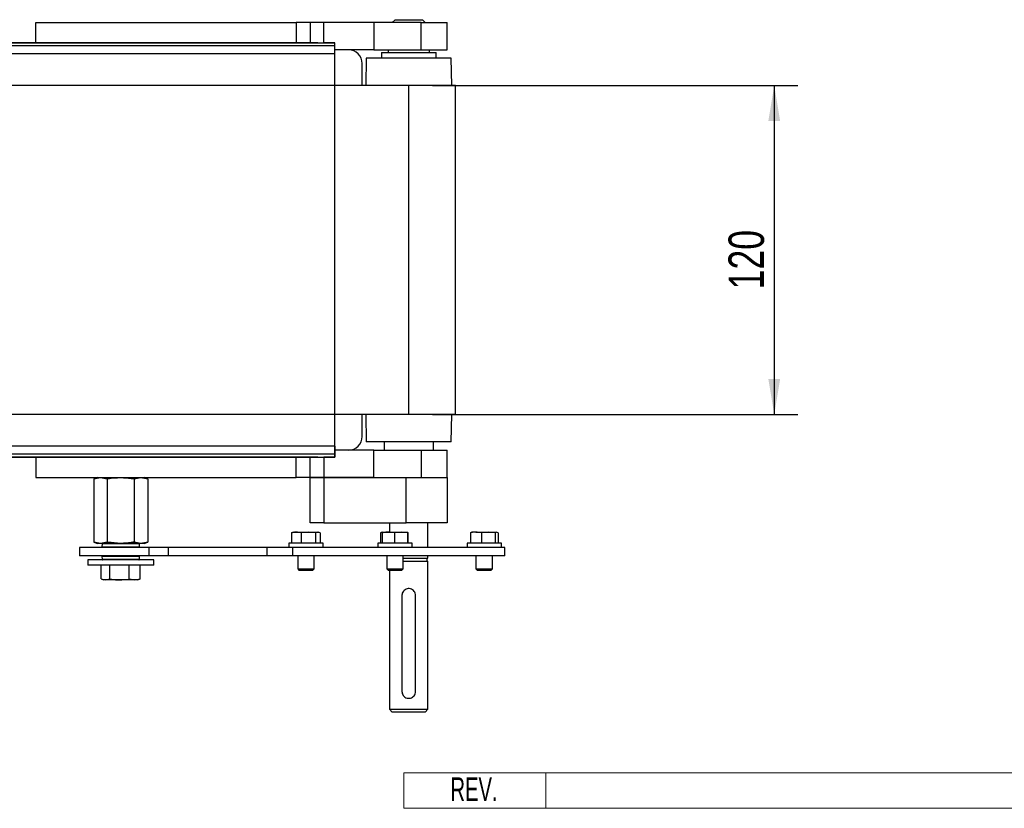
# Model space of a CAD drawing. Header units: millimetres. Extents: x 0 to 420, y 0 to 297.
# Tile 2 of 4: x 183 to 266, y 66 to 133. Entities that reach past the tile are written whole.
import ezdxf
from ezdxf.enums import TextEntityAlignment as Align

# ---------------------------------------------------------------- set-up
doc = ezdxf.new("R2010")
doc.units = ezdxf.units.MM
doc.layers.add('CARTIGLIO', color=140, linetype='Continuous')
doc.layers.add('QUOTE', color=174, linetype='Continuous')
doc.styles.add('SLDTEXTSTYLE0', font='TXT', dxfattribs={"width": 0.6382978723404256})
doc.styles.add('SLDTEXTSTYLE3', font='TXT', dxfattribs={"width": 0.75})
doc.dimstyles.new('SLDDIMSTYLE0', dxfattribs={"dimtxt": 3, "dimasz": 3, "dimexe": 0, "dimexo": 0.0625, "dimgap": 0.75, "dimtad": 1, "dimlfac": 4.312250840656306, "dimrnd": 1e-09, "dimzin": 12, "dimdsep": 46, "dimtxsty": 'SLDTEXTSTYLE3', "dimsah": 1, "dimcen": 0.09, "dimadec": 0, "dimazin": 3, "dimtfac": 1, "dimtdec": 3, "dimtofl": 0, "dimtmove": 0, "dimatfit": 3, "dimfxl": 0, "dimfrac": 2, "dimtolj": 1, "dimtzin": 12, "dimarcsym": 0})

# ---------------------------------------------------------------- blocks, each defined once
blk = doc.blocks.new('SW_NOTE_0_27')
at = {"layer": 'CARTIGLIO', "color": 0, "insert": (2.340425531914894, 2.578135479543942), "char_height": 2, "attachment_point": 2, "style": 'SLDTEXTSTYLE0'}
blk.add_mtext('REV.', dxfattribs=at)
blk = doc.blocks.new('Cartiglio ALUSIC')
at = {"color": 161, "linetype": 'Continuous', "lineweight": 18}
for p, q in [((113.971100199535, 150.9990413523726), (113.971100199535, 153.9990413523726)), ((113.971100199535, 153.9990413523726), (313.621100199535, 153.9990413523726)), ((125.971100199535, 153.9990413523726), (125.971100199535, 150.9990413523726)), ((113.971100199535, 150.9990413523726), (313.621100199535, 150.9990413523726))]:
    blk.add_line(p, q, dxfattribs=at)
at = {"layer": 'CARTIGLIO', "color": 140}
blk.add_blockref('SW_NOTE_0_27', (117.5683224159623, 151.0374199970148), dxfattribs=at)
at = {"layer": 'CARTIGLIO', "color": 140, "style": 'SLDTEXTSTYLE0', "width": 0.6382978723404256}
for tag, height, p in [('AUTOATTR1', 3.5, (223.449403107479, 133.7003798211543)), ('AUTOATTR2', 3.5, (221.7698851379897, 127.4217635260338)), ('AUTOATTR11', 3.5, (222.8622803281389, 121.4105734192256)), ('AUTOATTR8', 4, (219.2444208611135, 110.0025032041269)), ('AUTOATTR9', 4, (218.1221976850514, 100.4234402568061)), ('AUTOATTR0', 4, (249.0325362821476, 100.3118048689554))]:
    blk.add_attdef(tag, text='', height=height, dxfattribs=at).set_placement(p, align=Align.TOP_CENTER)
at = {"layer": 'CARTIGLIO', "color": 140}
for tag in ['AUTOATTR13', 'AUTOATTR12', 'AUTOATTR10', 'AUTOATTR7', 'AUTOATTR6', 'AUTOATTR5', 'AUTOATTR4', 'AUTOATTR3']:
    blk.add_attdef(tag, (0, 0), '', height=4, dxfattribs=at)
blk = doc.blocks.new('_D_1')
at = {"layer": 'QUOTE'}
for p, q in [((217.5985706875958, 127.3056943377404), (248.4969003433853, 127.3056943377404)), ((246.4969003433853, 127.3056943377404), (246.4969003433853, 99.47799960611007)), ((217.5985706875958, 99.47799960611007), (248.4969003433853, 99.47799960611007))]:
    blk.add_line(p, q, dxfattribs=at)
for points in [[(246.4969003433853, 127.3056943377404), (245.9969003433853, 124.3056943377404), (246.9969003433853, 124.3056943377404)], [(246.4969003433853, 99.47799960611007), (246.9969003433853, 102.4779996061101), (245.9969003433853, 102.4779996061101)]]:
    blk.add_solid(points, dxfattribs=at)
at = {"layer": 'QUOTE', "insert": (242.6296970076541, 110.0668470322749), "char_height": 3, "attachment_point": 1, "rotation": 90.00000000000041, "style": 'SLDTEXTSTYLE3'}
blk.add_mtext('120', dxfattribs=at)

msp = doc.modelspace()

# ---------------------------------------------------------------- linework, layer by layer
at = {"color": 7, "linetype": 'Continuous', "lineweight": 25}
for p, q in [((184.0605166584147, 130.9001049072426), (184.0605166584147, 132.6393358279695)), ((184.0605166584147, 132.6393358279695), (206.0907749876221, 132.6393358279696)), ((206.0907749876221, 132.6393358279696), (206.0907749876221, 130.9001049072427)), ((207.2502622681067, 132.6393358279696), (206.0907749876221, 132.6393358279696)), ((207.2502622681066, 132.6393358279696), (207.2502622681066, 130.9001049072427)), ((208.4097495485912, 132.6393358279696), (207.2502622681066, 132.6393358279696)), ((208.4097495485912, 130.9001049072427), (208.4097495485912, 132.6393358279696)), ((212.6421336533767, 132.6393358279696), (208.4097495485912, 132.6393358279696)), ((212.6421336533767, 132.6393358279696), (212.6421336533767, 130.3203612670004)), ((216.6421092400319, 132.6393358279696), (212.6421336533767, 132.6393358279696)), ((214.4390834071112, 132.8712332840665), (214.2071859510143, 132.6393358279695)), ((214.4390834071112, 132.8712332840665), (215.5985706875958, 132.8712332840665)), ((215.5985706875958, 132.8712332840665), (216.7580579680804, 132.8712332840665)), ((216.6421092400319, 130.3203612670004), (216.6421092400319, 132.6393358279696)), ((216.6421092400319, 132.6393358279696), (218.8451350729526, 132.6393358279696)), ((216.9899554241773, 132.6393358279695), (216.7580579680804, 132.8712332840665)), ((218.8451350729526, 130.3203612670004), (218.8451350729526, 132.6393358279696)), ((207.9043407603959, 130.9001049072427), (67.92150502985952, 130.9001049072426)), ((207.9043407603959, 130.9001049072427), (208.4097495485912, 130.9001049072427)), ((209.3373393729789, 130.9001049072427), (208.4097495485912, 130.9001049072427)), ((209.3373393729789, 130.8690365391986), (209.3373393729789, 130.9001049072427)), ((209.3373393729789, 130.6682074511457), (209.3373393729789, 130.8690365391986)), ((209.3373393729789, 130.6682074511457), (66.48850641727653, 130.6682074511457)), ((209.3373393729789, 129.972515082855), (66.48850641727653, 129.972515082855)), ((209.3373393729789, 129.972515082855), (209.3373393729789, 130.6682074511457)), ((212.6421336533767, 130.3203612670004), (209.3373393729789, 130.3203612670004)), ((212.6421336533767, 130.3203612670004), (216.6421092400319, 130.3203612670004)), ((213.2795961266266, 130.0884638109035), (213.2795961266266, 129.6246688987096)), ((213.2795961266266, 130.0884638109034), (215.5985706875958, 130.0884638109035)), ((213.8593397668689, 130.3203612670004), (213.8593397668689, 130.0884638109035)), ((215.5985706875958, 130.0884638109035), (217.917545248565, 130.0884638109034)), ((216.6421092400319, 130.3203612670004), (218.8451350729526, 130.3203612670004)), ((217.3378016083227, 130.0884638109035), (217.3378016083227, 130.3203612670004)), ((217.917545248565, 129.6246688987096), (217.917545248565, 130.0884638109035)), ((211.6563139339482, 127.3056943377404), (211.6563139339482, 129.1608739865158)), ((212.0041601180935, 129.6246688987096), (211.9710319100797, 127.3056943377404)), ((219.192981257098, 129.6246688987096), (212.0041601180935, 129.6246688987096)), ((219.2261094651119, 127.3056943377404), (219.192981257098, 129.6246688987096)), ((215.5985706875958, 127.3056943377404), (60.22727510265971, 127.3056943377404)), ((215.5985706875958, 99.47799960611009), (215.5985706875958, 127.3056943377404)), ((219.5408274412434, 127.3056943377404), (215.5985706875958, 127.3056943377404)), ((219.5408274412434, 99.47799960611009), (219.5408274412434, 127.3056943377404)), ((215.5985706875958, 99.47799960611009), (60.22727510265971, 99.47799960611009)), ((211.6563139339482, 97.62281995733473), (211.6563139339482, 99.47799960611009)), ((211.9710319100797, 99.47799960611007), (212.0041601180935, 97.15902504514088)), ((219.5408274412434, 99.47799960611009), (215.5985706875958, 99.47799960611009)), ((219.192981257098, 97.15902504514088), (219.2261094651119, 99.47799960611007)), ((209.3373393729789, 96.81117886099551), (66.48850641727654, 96.81117886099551)), ((209.3373393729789, 96.81117886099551), (209.3373393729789, 96.11548649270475)), ((219.192981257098, 97.15902504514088), (212.0041601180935, 97.15902504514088)), ((213.5114935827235, 97.15902504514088), (213.5114935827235, 96.46333267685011)), ((217.6856477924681, 96.46333267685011), (217.6856477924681, 97.15902504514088)), ((209.3373393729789, 96.11548649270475), (66.48850641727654, 96.11548649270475)), ((207.904340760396, 95.88358903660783), (67.92150502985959, 95.88358903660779)), ((184.0605166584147, 95.88358903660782), (184.0605166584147, 94.14435811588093)), ((206.0907749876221, 94.14435811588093), (206.0907749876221, 95.88358903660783)), ((207.2502622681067, 94.14435811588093), (207.2502622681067, 95.88358903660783)), ((207.904340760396, 95.88358903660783), (208.4097495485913, 95.88358903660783)), ((208.4097495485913, 95.88358903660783), (208.4097495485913, 94.14435811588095)), ((209.3373393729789, 95.88358903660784), (208.4097495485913, 95.88358903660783)), ((212.6421336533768, 96.46333267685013), (209.3373393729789, 96.46333267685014)), ((209.3373393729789, 96.11548649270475), (209.3373393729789, 95.9146574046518)), ((209.3373393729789, 95.9146574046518), (209.3373393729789, 95.88358903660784)), ((212.6421336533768, 94.14435811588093), (212.6421336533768, 96.46333267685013)), ((212.6421336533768, 96.46333267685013), (216.6421092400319, 96.46333267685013)), ((216.6421092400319, 96.46333267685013), (216.6421092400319, 94.14435811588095)), ((216.6421092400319, 96.46333267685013), (218.8451350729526, 96.46333267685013)), ((218.8451350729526, 94.14435811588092), (218.8451350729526, 96.46333267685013)), ((184.0605166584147, 94.14435811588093), (206.0907749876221, 94.14435811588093)), ((189.2782094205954, 94.14435811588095), (188.9732747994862, 94.03337099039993)), ((188.9732747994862, 94.03337099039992), (189.5422905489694, 94.14435811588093)), ((189.5422905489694, 94.14435811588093), (190.1113062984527, 94.03337099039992)), ((192.3873692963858, 94.0333709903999), (192.956385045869, 94.14435811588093)), ((192.956385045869, 94.14435811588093), (193.5254007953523, 94.03337099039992)), ((193.5254007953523, 94.0333709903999), (193.2204661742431, 94.14435811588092)), ((207.2502622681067, 94.14435811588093), (206.0907749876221, 94.14435811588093)), ((207.2502622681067, 90.31805009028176), (207.2502622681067, 94.14435811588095)), ((207.2502622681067, 94.14435811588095), (208.4097495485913, 94.14435811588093)), ((208.4097495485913, 94.14435811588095), (207.2502622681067, 94.14435811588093)), ((208.4097495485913, 94.14435811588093), (208.4097495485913, 90.31805009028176)), ((208.4097495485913, 94.14435811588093), (215.3666732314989, 94.14435811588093)), ((212.6421336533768, 94.14435811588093), (208.4097495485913, 94.14435811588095)), ((215.3666732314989, 90.31805009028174), (215.3666732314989, 94.14435811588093)), ((215.3666732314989, 94.14435811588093), (218.8451350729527, 94.14435811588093)), ((218.8451350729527, 94.14435811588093), (218.8451350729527, 90.31805009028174)), ((188.9732747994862, 94.03337099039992), (188.9732747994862, 88.68980629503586)), ((190.1113062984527, 94.03337099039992), (190.1113062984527, 88.68980629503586)), ((192.3873692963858, 94.0333709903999), (192.3873692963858, 88.68980629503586)), ((193.5254007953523, 94.03337099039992), (193.5254007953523, 88.6898062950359)), ((208.4097495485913, 90.31805009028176), (207.2502622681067, 90.31805009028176)), ((208.4097495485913, 90.31805009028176), (215.3666732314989, 90.31805009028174)), ((213.9752884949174, 90.31805009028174), (213.9752884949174, 89.52959873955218)), ((218.8451350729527, 90.31805009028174), (215.3666732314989, 90.31805009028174)), ((217.2218528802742, 88.23097298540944), (217.2218528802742, 90.31805009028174)), ((205.6918080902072, 89.46933423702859), (205.7744121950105, 89.49486275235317)), ((205.6918080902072, 89.46933423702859), (205.6918080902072, 88.60200891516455)), ((205.8321201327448, 89.5295987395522), (205.7699988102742, 89.50698842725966)), ((205.8321201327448, 89.52959873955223), (206.1021107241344, 89.52959873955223)), ((206.1021107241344, 89.52959873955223), (207.1177173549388, 89.52959873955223)), ((207.1177173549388, 89.52959873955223), (206.5124133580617, 89.46933423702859)), ((206.5124133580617, 89.46933423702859), (206.5124133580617, 88.60200891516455)), ((207.7230213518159, 89.46933423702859), (207.1177173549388, 89.52959873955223)), ((207.1177173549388, 89.52959873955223), (207.9180227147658, 89.52959873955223)), ((207.9180227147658, 89.52959873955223), (207.7230213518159, 89.46933423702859)), ((207.7230213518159, 89.46933423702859), (207.7230213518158, 88.60200891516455)), ((208.1130240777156, 89.46933423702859), (207.9180227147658, 89.52959873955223)), ((207.9180227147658, 89.52959873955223), (207.9727120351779, 89.52959873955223)), ((208.0348333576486, 89.50698842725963), (207.972712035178, 89.52959873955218)), ((208.1130240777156, 89.46933423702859), (208.1130240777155, 88.60200891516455)), ((213.2105727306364, 89.4693342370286), (213.2696112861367, 89.48363411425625)), ((213.2105727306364, 89.4693342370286), (213.2105727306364, 88.60200891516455)), ((213.3687874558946, 89.52959873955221), (213.2664399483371, 89.49234729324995)), ((213.3483114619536, 89.46933423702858), (213.3694115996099, 89.52959873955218)), ((213.3483114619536, 89.46933423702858), (213.3483114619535, 88.60200891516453)), ((213.3694115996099, 89.52959873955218), (213.872597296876, 89.52959873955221)), ((213.872597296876, 89.52959873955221), (214.9422691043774, 89.52959873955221)), ((214.9422691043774, 89.52959873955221), (214.3968831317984, 89.46933423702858)), ((214.3968831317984, 89.46933423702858), (214.3968831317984, 88.60200891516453)), ((215.4876550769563, 89.46933423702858), (214.9422691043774, 89.52959873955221)), ((214.9422691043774, 89.52959873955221), (215.5087552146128, 89.52959873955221)), ((215.5087552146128, 89.52959873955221), (215.4876550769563, 89.46933423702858)), ((215.4876550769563, 89.46933423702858), (215.4876550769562, 88.60200891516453)), ((215.5298553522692, 89.46933423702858), (215.5087552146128, 89.52959873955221)), ((215.5298553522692, 89.46933423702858), (215.5298553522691, 88.60200891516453)), ((220.8066527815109, 89.46933423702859), (220.9254042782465, 89.52959873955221)), ((220.8066527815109, 89.46933423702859), (220.8066527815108, 88.60200891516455)), ((221.2724502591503, 89.52959873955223), (220.9075430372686, 89.52959873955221)), ((221.2724502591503, 89.52959873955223), (222.322796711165, 89.52959873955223)), ((222.322796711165, 89.52959873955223), (221.7382477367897, 89.46933423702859)), ((221.7382477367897, 89.46933423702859), (221.7382477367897, 88.60200891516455)), ((222.9073456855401, 89.46933423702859), (222.322796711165, 89.52959873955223)), ((222.322796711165, 89.52959873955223), (223.0260971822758, 89.52959873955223)), ((223.0260971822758, 89.52959873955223), (222.9073456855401, 89.46933423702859)), ((222.9073456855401, 89.46933423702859), (222.90734568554, 88.60200891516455)), ((223.1448486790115, 89.46933423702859), (223.0260971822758, 89.52959873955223)), ((223.1448486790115, 89.46933423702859), (223.1448486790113, 88.60200891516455)), ((188.9732747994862, 88.68980629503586), (189.2782094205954, 88.57881916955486)), ((189.5422905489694, 88.57881916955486), (188.9732747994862, 88.68980629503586)), ((189.5422905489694, 88.57881916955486), (189.2782094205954, 88.57881916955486)), ((190.1113062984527, 88.68980629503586), (189.5422905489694, 88.57881916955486)), ((191.2493377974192, 88.57881916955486), (189.5422905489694, 88.57881916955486)), ((189.6645640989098, 88.53486699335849), (189.6518032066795, 88.29137466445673)), ((189.6518032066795, 88.29137466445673), (189.7150189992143, 88.29137466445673)), ((189.7272749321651, 88.53486699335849), (189.6645640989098, 88.53486699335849)), ((189.7595021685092, 88.24256785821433), (189.6981191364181, 88.24256785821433)), ((189.7150189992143, 88.29137466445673), (192.8468723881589, 88.29137466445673)), ((192.8341114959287, 88.53486699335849), (189.7272749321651, 88.53486699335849)), ((192.8005564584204, 88.24256785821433), (189.7595021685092, 88.24256785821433)), ((189.834763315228, 88.24256785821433), (189.834763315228, 88.23097298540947)), ((192.956385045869, 88.57881916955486), (191.2493377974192, 88.57881916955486)), ((192.956385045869, 88.57881916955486), (192.3873692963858, 88.68980629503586)), ((192.6639122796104, 88.23097298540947), (192.6639122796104, 88.24256785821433)), ((192.8468723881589, 88.29137466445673), (192.8341114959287, 88.53486699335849)), ((193.5254007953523, 88.6898062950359), (192.956385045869, 88.57881916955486)), ((193.2204661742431, 88.57881916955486), (192.956385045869, 88.57881916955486)), ((193.2204661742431, 88.57881916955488), (193.5254007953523, 88.68980629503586)), ((205.4530569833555, 88.60200891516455), (205.4530569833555, 88.23097298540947)), ((208.2925322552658, 88.60200891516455), (205.4530569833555, 88.60200891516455)), ((208.351775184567, 88.60200891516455), (208.2925322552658, 88.60200891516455)), ((208.351775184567, 88.23097298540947), (208.351775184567, 88.60200891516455)), ((212.9897243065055, 88.60200891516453), (212.9897243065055, 88.23097298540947)), ((215.888442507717, 88.60200891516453), (212.9897243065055, 88.60200891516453)), ((215.888442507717, 88.23097298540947), (215.888442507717, 88.60200891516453)), ((220.5263916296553, 88.60200891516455), (220.5263916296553, 88.23097298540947)), ((223.4251098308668, 88.60200891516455), (220.5263916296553, 88.60200891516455)), ((223.4251098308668, 88.23097298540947), (223.4251098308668, 88.60200891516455)), ((187.7708759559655, 88.23097298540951), (187.7708759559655, 87.53528061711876)), ((193.6633000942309, 88.23097298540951), (187.7708759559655, 88.2309729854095)), ((193.6633000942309, 87.53528061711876), (187.7708759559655, 87.53528061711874)), ((189.6518032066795, 87.47487893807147), (189.6645640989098, 87.2313866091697)), ((192.8468723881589, 87.47487893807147), (189.6518032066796, 87.47487893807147)), ((189.6981191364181, 87.52368574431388), (192.8005564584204, 87.52368574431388)), ((189.834763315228, 87.53528061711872), (189.834763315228, 87.52368574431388)), ((192.6639122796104, 87.52368574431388), (192.6639122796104, 87.53528061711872)), ((192.8341114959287, 87.2313866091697), (192.8468723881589, 87.47487893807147)), ((193.6633000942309, 87.53528061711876), (193.6633000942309, 88.23097298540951)), ((195.2726082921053, 88.23097298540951), (193.6633000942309, 88.23097298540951)), ((195.2726082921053, 87.53528061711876), (193.6633000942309, 87.53528061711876)), ((195.2726082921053, 87.53528061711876), (195.2726082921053, 88.23097298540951)), ((203.6216201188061, 88.2309729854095), (195.2726082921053, 88.23097298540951)), ((203.6216201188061, 87.53528061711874), (195.2726082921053, 87.53528061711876)), ((203.6216201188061, 87.53528061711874), (203.6216201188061, 88.2309729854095)), ((205.7851127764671, 88.23097298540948), (203.6216201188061, 88.2309729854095)), ((205.7851127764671, 87.53528061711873), (203.6216201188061, 87.53528061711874)), ((205.7851127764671, 87.53528061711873), (205.7851127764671, 88.23097298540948)), ((223.714981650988, 88.23097298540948), (205.7851127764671, 88.23097298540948)), ((223.714981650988, 87.53528061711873), (205.7851127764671, 87.53528061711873)), ((206.2067237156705, 87.53528061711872), (206.2067237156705, 86.4221728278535)), ((207.598108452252, 86.4221728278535), (207.598108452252, 87.5352806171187)), ((213.7433910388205, 87.53528061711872), (213.7433910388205, 86.42217282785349)), ((215.134775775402, 86.42217282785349), (215.134775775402, 87.53528061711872)), ((217.2218528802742, 87.32657290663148), (217.2218528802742, 87.53528061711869)), ((221.2800583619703, 87.5352806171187), (221.2800583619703, 86.4221728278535)), ((222.6714430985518, 86.4221728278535), (222.6714430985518, 87.53528061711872)), ((223.714981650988, 87.53528061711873), (223.714981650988, 88.23097298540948)), ((188.4665683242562, 87.18743443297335), (188.4665683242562, 86.72363952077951)), ((194.0321072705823, 87.18743443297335), (188.4665683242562, 87.18743443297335)), ((194.0321072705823, 86.72363952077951), (188.4665683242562, 86.72363952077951)), ((189.6062946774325, 85.56720575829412), (189.6062946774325, 86.72363952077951)), ((189.6645640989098, 87.2313866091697), (192.8341114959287, 87.2313866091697)), ((190.3191385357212, 85.56720575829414), (190.3191385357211, 86.72363952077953)), ((191.962181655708, 85.56720575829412), (191.962181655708, 86.7236395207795)), ((192.8923809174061, 85.56720575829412), (192.8923809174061, 86.7236395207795)), ((194.0321072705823, 86.72363952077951), (194.0321072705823, 87.18743443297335)), ((215.134775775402, 87.32657290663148), (217.2218528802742, 87.32657290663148)), ((215.134775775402, 87.07148570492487), (217.2218528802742, 87.07148570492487)), ((217.1522836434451, 87.07148570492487), (217.1522836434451, 87.32657290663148)), ((217.2218528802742, 74.54902307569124), (217.2218528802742, 87.07148570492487)), ((206.2067237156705, 86.4221728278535), (206.3458621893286, 86.28303435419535)), ((206.2067237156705, 86.4221728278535), (206.3822176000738, 86.4221728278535)), ((206.4862572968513, 86.28303435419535), (206.3458621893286, 86.28303435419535)), ((206.3822176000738, 86.4221728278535), (207.598108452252, 86.4221728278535)), ((207.4589699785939, 86.28303435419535), (206.4862572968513, 86.28303435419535)), ((207.4589699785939, 86.28303435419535), (207.598108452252, 86.4221728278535)), ((213.7433910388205, 86.42217282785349), (213.8825295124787, 86.28303435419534)), ((213.7433910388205, 86.42217282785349), (214.0708674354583, 86.42217282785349)), ((214.1445106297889, 86.28303435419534), (213.8825295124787, 86.28303435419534)), ((213.9752884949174, 86.28303435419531), (213.9752884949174, 74.54902307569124)), ((214.0708674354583, 86.42217282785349), (215.134775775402, 86.42217282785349)), ((214.9956373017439, 86.28303435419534), (214.1445106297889, 86.28303435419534)), ((214.9956373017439, 86.28303435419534), (215.134775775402, 86.42217282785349)), ((221.2800583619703, 86.4221728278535), (221.4191968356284, 86.28303435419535)), ((221.2800583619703, 86.4221728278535), (221.518605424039, 86.4221728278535)), ((221.6100344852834, 86.28303435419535), (221.4191968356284, 86.28303435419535)), ((221.518605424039, 86.4221728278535), (222.6714430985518, 86.4221728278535)), ((222.5323046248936, 86.28303435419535), (221.6100344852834, 86.28303435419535)), ((222.5323046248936, 86.28303435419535), (222.6714430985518, 86.4221728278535)), ((189.6062946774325, 85.56720575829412), (189.9627166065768, 85.4868530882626)), ((189.6629960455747, 85.54482644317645), (189.8222765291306, 85.4868530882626)), ((189.9627166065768, 85.4868530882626), (189.8222765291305, 85.4868530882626)), ((189.9627166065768, 85.4868530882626), (190.3191385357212, 85.56720575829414)), ((191.1406600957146, 85.4868530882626), (189.9627166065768, 85.4868530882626)), ((192.427281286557, 85.48685308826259), (191.1406600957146, 85.4868530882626)), ((191.962181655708, 85.56720575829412), (192.427281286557, 85.48685308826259)), ((192.427281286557, 85.48685308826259), (192.8923809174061, 85.56720575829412)), ((192.6763990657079, 85.4868530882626), (192.427281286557, 85.48685308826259)), ((192.676399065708, 85.4868530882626), (192.8356795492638, 85.54482644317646)), ((192.8923809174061, 85.56720575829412), (192.8324516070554, 85.55369514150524)), ((215.0188270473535, 84.17276750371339), (215.0188270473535, 76.05635654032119)), ((216.1783143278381, 76.05635654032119), (216.1783143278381, 84.17276750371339)), ((213.9752884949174, 74.54902307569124), (214.2071859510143, 74.31712561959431)), ((213.9752884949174, 74.54902307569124), (217.2218528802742, 74.54902307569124)), ((216.9899554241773, 74.31712561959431), (214.2071859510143, 74.31712561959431)), ((216.9899554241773, 74.31712561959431), (217.2218528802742, 74.54902307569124))]:
    msp.add_line(p, q, dxfattribs=at)
at = {"color": 7, "linetype": 'Continuous'}
for p, q in [((66.48850641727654, 130.9001049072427), (209.3373393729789, 130.9001049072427)), ((209.3373393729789, 95.88358903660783), (209.3373393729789, 130.9001049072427)), ((66.48850641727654, 95.88358903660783), (209.3373393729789, 95.88358903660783))]:
    msp.add_line(p, q, dxfattribs=at)
at = {"color": 7, "linetype": 'Continuous', "lineweight": 25}
for centre, radius, start, end in [((210.4968266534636, 129.1608739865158), 1.159487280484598, 0, 90.00000000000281), ((210.4968266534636, 97.62281995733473), 1.159487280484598, 269.999999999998, 0), ((189.6981191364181, 88.28894734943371), 0.04637949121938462, 177.0000000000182, 269.9999999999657), ((189.7108800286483, 88.53243967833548), 0.04637949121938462, 90.00000000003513, 177.0000000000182), ((192.7877955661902, 88.53243967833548), 0.04637949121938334, 2.999999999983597, 90), ((192.8005564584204, 88.28894734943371), 0.04637949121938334, 270.0000000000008, 2.999999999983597), ((189.6981191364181, 87.4773062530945), 0.04637949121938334, 90.00000000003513, 183.0000000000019), ((192.8005564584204, 87.4773062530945), 0.04637949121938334, 356.9999999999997, 90), ((189.7108800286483, 87.23381392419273), 0.04637949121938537, 183.0000000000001, 269.9999999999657), ((192.7877955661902, 87.23381392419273), 0.04637949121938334, 270.0000000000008, 356.9999999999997)]:
    msp.add_arc(centre, radius, start, end, dxfattribs=at)
for points, knots in [([(190.1113062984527, 94.03337099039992), (190.1272511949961, 94.03625568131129), (190.5023879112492, 94.10412400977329), (190.8839723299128, 94.12467787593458), (191.2493377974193, 94.14435811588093)], [0, 0, 0, 0, 0.04250422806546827, 0.9999999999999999, 0.9999999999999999, 0.9999999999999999, 0.9999999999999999]), ([(191.2493377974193, 94.14435811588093), (191.5449525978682, 94.13128159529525), (191.9267414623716, 94.11439316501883), (192.3025459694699, 94.04829099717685), (192.3873692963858, 94.0333709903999)], [0, 0, 0, 0, 0.7742886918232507, 1, 1, 1, 1]), ([(206.1021107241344, 89.52959873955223), (205.9928477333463, 89.52214663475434), (205.8552047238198, 89.51275891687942), (205.7197391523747, 89.47675726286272), (205.6918080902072, 89.46933423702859)], [0, 0, 0, 0, 0.7938143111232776, 1, 1, 1, 1]), ([(206.5124133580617, 89.46933423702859), (206.5052478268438, 89.47128372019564), (206.3699835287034, 89.50808426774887), (206.2324030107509, 89.51913418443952), (206.1021107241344, 89.52959873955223)], [0, 0, 0, 0, 0.05297429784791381, 1, 1, 1, 1]), ([(213.3133418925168, 89.49424742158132), (213.3039771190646, 89.49317297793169), (213.2694046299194, 89.48920639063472), (213.2353805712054, 89.47771379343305), (213.2105727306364, 89.4693342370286)], [0, 0, 0, 0, 0.2708735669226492, 0.9999999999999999, 0.9999999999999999, 0.9999999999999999, 0.9999999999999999]), ([(213.872597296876, 89.52959873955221), (213.7329807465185, 89.52214663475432), (213.557100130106, 89.5127589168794), (213.3840018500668, 89.47675726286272), (213.3483114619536, 89.46933423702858)], [0, 0, 0, 0, 0.7938143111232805, 1, 1, 1, 1]), ([(214.3968831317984, 89.46933423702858), (214.3877269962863, 89.47128372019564), (214.2148859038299, 89.50808426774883), (214.0390851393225, 89.5191341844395), (213.872597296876, 89.52959873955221)], [0, 0, 0, 0, 0.05297429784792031, 0.9999999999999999, 0.9999999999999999, 0.9999999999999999, 0.9999999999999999]), ([(221.2724502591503, 89.52959873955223), (221.1484090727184, 89.52214663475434), (220.9921493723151, 89.51275891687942), (220.8383616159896, 89.47675726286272), (220.8066527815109, 89.46933423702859)], [0, 0, 0, 0, 0.7938143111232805, 1, 1, 1, 1]), ([(221.7382477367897, 89.46933423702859), (221.7301130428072, 89.47128372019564), (221.5765537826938, 89.50808426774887), (221.4203650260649, 89.51913418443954), (221.2724502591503, 89.52959873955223)], [0, 0, 0, 0, 0.0529742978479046, 0.9999999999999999, 0.9999999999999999, 0.9999999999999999, 0.9999999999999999]), ([(191.2493377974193, 88.57881916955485), (190.8839723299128, 88.59849940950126), (190.5023879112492, 88.61905327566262), (190.1272511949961, 88.6869216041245), (190.1113062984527, 88.68980629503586)], [0, 0, 0, 0, 0.9574957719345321, 1, 1, 1, 1]), ([(192.3873692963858, 88.68980629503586), (192.3025459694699, 88.67488628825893), (191.9267414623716, 88.60878412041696), (191.5449525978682, 88.59189569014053), (191.2493377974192, 88.57881916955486)], [0, 0, 0, 0, 0.2257113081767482, 1, 1, 1, 1]), ([(190.3191385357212, 85.56720575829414), (190.3750630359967, 85.55730839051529), (190.6462967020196, 85.5093061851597), (190.9218901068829, 85.49678922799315), (191.1406600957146, 85.4868530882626)], [0, 0, 0, 0, 0.2061856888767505, 1, 1, 1, 1]), ([(191.1406600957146, 85.4868530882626), (191.4015356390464, 85.50080582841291), (191.6770039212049, 85.51553905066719), (191.9478345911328, 85.56460644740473), (191.962181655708, 85.56720575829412)], [0, 0, 0, 0, 0.9470257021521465, 1, 1, 1, 1]), ([(216.1783143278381, 84.17276750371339), (216.1723256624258, 84.23559973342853), (216.1603579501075, 84.36116327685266), (216.0675711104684, 84.52979687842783), (215.9277138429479, 84.66361978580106), (215.7464878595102, 84.74501516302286), (215.5505035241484, 84.76099958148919), (215.3655335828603, 84.71439838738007), (215.2051008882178, 84.61266535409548), (215.083278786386, 84.46129416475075), (215.0254116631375, 84.3038002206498), (215.0204395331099, 84.2048556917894), (215.0188270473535, 84.17276750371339)], [0, 0, 0, 0, 0.1026232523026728, 0.2050816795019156, 0.311745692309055, 0.4215938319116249, 0.5270689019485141, 0.62783904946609, 0.7300679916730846, 0.8377703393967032, 0.9473881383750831, 1, 1, 1, 1]), ([(215.0188270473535, 76.05635654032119), (215.0248157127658, 75.99352431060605), (215.0367834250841, 75.86796076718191), (215.1295702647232, 75.69932716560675), (215.2694275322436, 75.56550425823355), (215.4506535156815, 75.48410888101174), (215.6466378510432, 75.46812446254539), (215.8316077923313, 75.51472565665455), (215.9920404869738, 75.61645868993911), (216.1138625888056, 75.76782987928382), (216.1717297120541, 75.92532382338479), (216.1767018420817, 76.0242683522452), (216.1783143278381, 76.05635654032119)], [0, 0, 0, 0, 0.1026232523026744, 0.2050816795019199, 0.3117456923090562, 0.4215938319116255, 0.5270689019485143, 0.6278390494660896, 0.7300679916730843, 0.8377703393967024, 0.9473881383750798, 1, 1, 1, 1])]:
    msp.add_open_spline(points, degree=3, knots=knots, dxfattribs=at)

# ---------------------------------------------------------------- block references
at = {"layer": 'CARTIGLIO'}
msp.add_blockref('Cartiglio ALUSIC', (101.206296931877, -84.82804008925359), dxfattribs=at)

# ---------------------------------------------------------------- dimensions: what is measured, and where the dimension line sits
at = {"layer": 'QUOTE'}
dim = msp.add_linear_dim(base=(244.1156503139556, 99.47799960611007), p1=(215.5985706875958, 127.3056943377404), p2=(215.5985706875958, 99.47799960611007), angle=90.0000000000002, dimstyle='SLDDIMSTYLE0', dxfattribs=at)
dim.commit()
dim.dimension.update_dxf_attribs({"geometry": '_D_1', "text_midpoint": (244.1156503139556, 113.3918469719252), "dimtype": 160})

doc.saveas('drawing.dxf')
